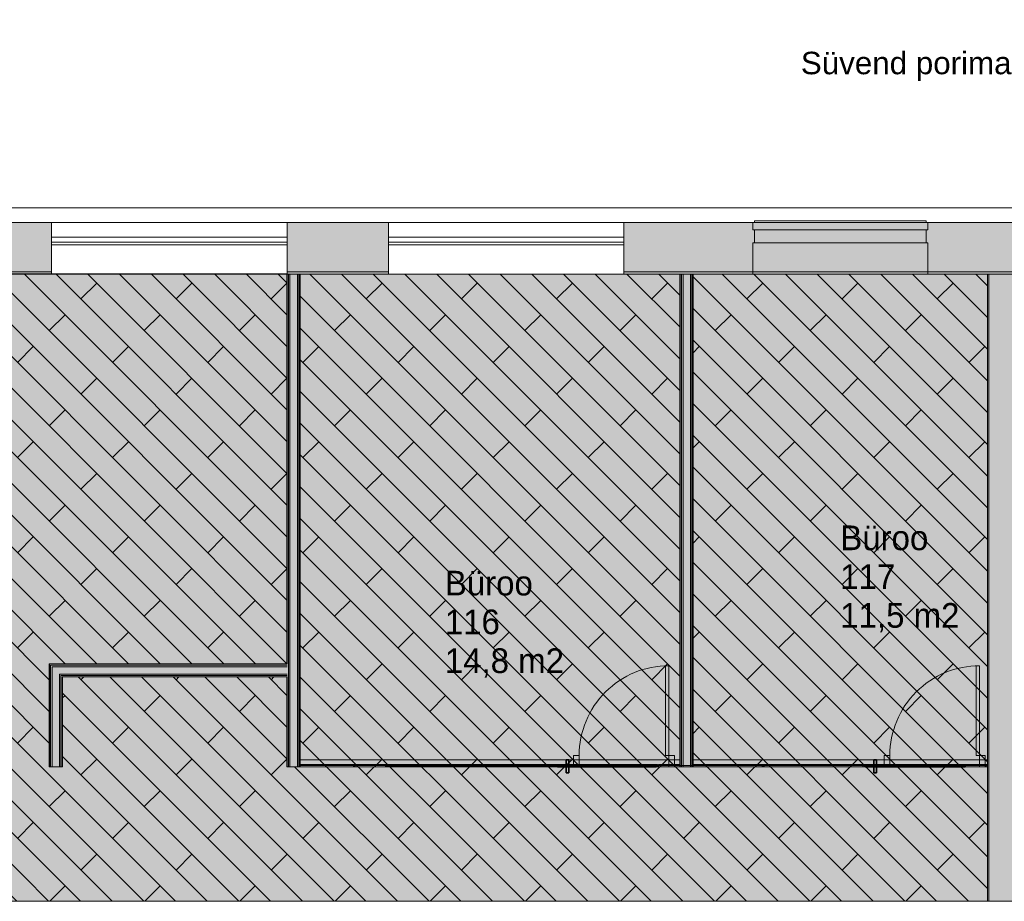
# Model space of a CAD drawing. Header units: millimetres. Extents: x -440702 to -371925, y -30725 to 14204.
# Tile 245 of 256: x -416913 to -408131, y -12327 to -4469. Entities that reach past the tile are written whole.
import ezdxf
from ezdxf.enums import TextEntityAlignment as Align

# ---------------------------------------------------------------- set-up
doc = ezdxf.new("R2010")
doc.units = ezdxf.units.MM
doc.header["$MEASUREMENT"] = 0
doc.linetypes.add('Dashed', pattern=[564.444447, 282.222223, -282.222223])
for name, color, linetype in [('A-AREA.IFC Model', 7, 'Continuous'), ('New_A-FLOR.IFC Model', 7, 'Continuous'), ('New_A-GLAZ.IFC Model', 7, 'Continuous'), ('New_A-WALL.IFC Model', 7, 'Continuous'), ('New_I-WALL.IFC Model', 7, 'Continuous'), ('SA viimistlus_põrand', 7, 'Continuous')]:
    doc.layers.add(name, color=color, linetype=linetype)
for name, color, linetype, lineweight in [('ARCHICAD Zone Stamps_Pen_No__1', 7, 'Continuous', 13), ('New_A-03-PEENJOON_Pen_No__1', 7, 'Continuous', 13), ('New_A-03-PEENJOON_Pen_No__7', 7, 'Continuous', 15), ('New_A-DOOR.IFC Model_Pen_No__22', 255, 'Continuous', 35), ('New_A-GLAZ-CURT.IFC Model_Pen_No__1', 7, 'Continuous', 13), ('New_A-GLAZ.IFC Model_Pen_No__1', 7, 'Continuous', 13), ('New_A-WALL.IFC Model_Pen_No__1', 7, 'Continuous', 13), ('New_ARCHICAD Windows_Pen_No__1', 7, 'Continuous', 13), ('New_I-WALL.IFC Model_Pen_No__1', 7, 'Continuous', 13), ('SA viimistlus_põrand_Pen_No__1', 7, 'Continuous', 13), ('SA viimistlus_põrand_Pen_No__42', 8, 'Continuous', 25)]:
    doc.layers.add(name, color=color, linetype=linetype, lineweight=lineweight)
for name, color, linetype, lineweight, true_color in [('New_A-FLOR.IFC Model_Pen_No__89', 7, 'Continuous', 20, 0x71cebe), ('New_A-WALL.IFC Model_Pen_No__160', 7, 'Continuous', 0, 0xe8e8e8), ('New_I-WALL.IFC Model_Pen_No__160', 7, 'Continuous', 0, 0xe8e8e8), ('SA viimistlus_põrand_Pen_No__66', 7, 'Continuous', 20, 0x5555ff)]:
    doc.layers.add(name, color=color, linetype=linetype, lineweight=lineweight, true_color=true_color)
doc.styles.add('GENERATED_STYLE_1', font='txt')
doc.styles.add('GENERATED_STYLE_2', font='txt')
doc.dimstyles.new('GENERATED_STYLE__1', dxfattribs={"dimtxt": 0.18, "dimasz": 109.44, "dimexe": 0.18, "dimexo": 0.0625, "dimgap": 0.09, "dimtad": 0, "dimtih": 1, "dimtoh": 1, "dimdec": 4, "dimzin": 0, "dimdsep": 46, "dimcen": 0.09, "dimadec": 0, "dimazin": 0, "dimtfac": 1, "dimtdec": 4, "dimtmove": 0, "dimatfit": 3, "dimldrblk": 'ARROWHEAD_11', "dimfxl": 1, "dimtolj": 1, "dimtzin": 0, "dimarcsym": 0})

# ---------------------------------------------------------------- blocks, each defined once
blk = doc.blocks.new('Slab_2_1', base_point=(-432166.9, -6737.5))
at = {"layer": 'New_A-FLOR.IFC Model_Pen_No__89', "color": 123, "linetype": 'Continuous', "lineweight": 20, "true_color": 0x71cebe, "flags": 128}
blk.add_lwpolyline([(-432166.9, -6737.5), (-432166.9, -12327.5), (-405154.3, -12327.5), (-405154.3, -6737.5)], close=True, dxfattribs=at)
blk = doc.blocks.new('Slab_4_1', base_point=(-405155.3, -12327.5))
at = {"layer": 'New_A-FLOR.IFC Model_Pen_No__89', "color": 123, "linetype": 'Dashed', "lineweight": 20, "true_color": 0x71cebe, "flags": 128}
blk.add_lwpolyline([(-405155.3, -12327.5), (-405155.3, -6737.5), (-432166.8, -6737.5), (-432166.4, -10127.5), (-431616.9, -10127.5), (-431616.9, -12327.5)], close=True, dxfattribs=at)
blk = doc.blocks.new('Büroo_115_4_1', base_point=(-418101.1, -9042.6))
at = {"layer": 'A-AREA.IFC Model', "linetype": 'Continuous', "lineweight": 0, "true_color": 0xffe8e8}
blk.add_hatch(color=7, dxfattribs=at).paths.add_polyline_path([(-420544.5, -12327.5), (-418941.7, -12327.5), (-410397.2, -12327.5), (-408281.8, -12327.5), (-408281.8, -11117.5), (-410906.8, -11117.5), (-411022.8, -11117.5), (-414529.5, -11127.5), (-414529.5, -10327.5), (-416529.5, -10327.5), (-416529.5, -11127.5), (-416645.5, -11127.5), (-416645.5, -10211.5), (-414529.5, -10211.5), (-414528.4, -6737.5), (-420544.5, -6737.5), (-420544.5, -8895), (-420544.5, -10211.5), (-418428.5, -10211.5), (-418428.5, -11127.5), (-418544.5, -11127.5), (-418544.5, -10327.5), (-420544.5, -10327.5)])
at = {"layer": 'ARCHICAD Zone Stamps_Pen_No__1', "color": 7, "lineweight": 13, "style": 'GENERATED_STYLE_1'}
for tag, p in [('ROOM_NAME', (-418101.1, -9092.9)), ('ROOM_NUMBER', (-418101.1, -9438.6)), ('AC_TextStyle_1', (-418101.1, -9784.3))]:
    blk.add_attdef(tag, text='', height=220, dxfattribs=at).set_placement(p, align=Align.TOP_LEFT)
blk = doc.blocks.new('Büroo_116_17_1', base_point=(-413121.3, -9331.1))
at = {"layer": 'A-AREA.IFC Model', "linetype": 'Continuous', "lineweight": 0, "true_color": 0xffe8e8}
blk.add_hatch(color=7, dxfattribs=at).paths.add_polyline_path([(-414412.4, -6737.5), (-414412.4, -11117.5), (-411022.8, -11117.5), (-411022.8, -6737.5)])
at = {"layer": 'ARCHICAD Zone Stamps_Pen_No__1', "color": 7, "lineweight": 13, "style": 'GENERATED_STYLE_1'}
for tag, p in [('ROOM_NAME', (-413121.3, -9381.4)), ('ROOM_NUMBER', (-413121.3, -9727.1)), ('ROOM_AREA', (-413121.3, -10072.8))]:
    blk.add_attdef(tag, text='', height=220, dxfattribs=at).set_placement(p, align=Align.TOP_LEFT)
blk = doc.blocks.new('Büroo_117_29_1', base_point=(-409594.3, -8927.5))
at = {"layer": 'A-AREA.IFC Model', "linetype": 'Continuous', "lineweight": 0, "true_color": 0xffe8e8}
blk.add_hatch(color=7, dxfattribs=at).paths.add_polyline_path([(-410906.8, -6737.5), (-410906.8, -11117.5), (-408281.8, -11117.5), (-408281.8, -6737.5)])
at = {"layer": 'ARCHICAD Zone Stamps_Pen_No__1', "color": 7, "lineweight": 13, "style": 'GENERATED_STYLE_1'}
for tag, p in [('ROOM_NAME', (-409594.3, -8977.8)), ('ROOM_NUMBER', (-409594.3, -9323.5)), ('ROOM_AREA', (-409594.3, -9669.2))]:
    blk.add_attdef(tag, text='', height=220, dxfattribs=at).set_placement(p, align=Align.TOP_LEFT)
blk = doc.blocks.new('Slab_29_1', base_point=(-418544.6, -10327.5))
at = {"layer": 'SA viimistlus_põrand_Pen_No__66', "linetype": 'Continuous', "lineweight": 20, "true_color": 0x5555ff}
h = blk.add_hatch(dxfattribs=at)
h.set_pattern_fill('Tile_100x25_0001', color=173, style=0, pattern_type=2)
h.set_pattern_definition([(135, (-414529, -10211.49), (141.4214, 141.4214), []), (225, (-414529, -10211.5), (-848.53, 848.53), [200, -200]), (225, (-415094.7, -9928.6), (-848.53, 848.53), [200, -200])])
h.paths.add_polyline_path([(-418544.6, -10327.5), (-420544.6, -10327.5), (-420544.6, -12327.5), (-408282, -12327.5), (-408282, -6737.5), (-410909.9, -6737.5), (-410909.9, -11127.5), (-411025.9, -11127.5), (-411025.9, -6737.5), (-414413.5, -6737.5), (-414413.5, -11127.5), (-414529.5, -11127.5), (-414529.5, -10327.5), (-416529.5, -10327.5), (-416529.5, -11127.5), (-416645.5, -11127.5), (-416645.5, -10211.5), (-414529, -10211.5), (-414529, -6735), (-420544.6, -6735), (-420544.6, -10211.5), (-418428.6, -10211.5), (-418428.6, -11127.5), (-418544.6, -11127.5)])
at = {"layer": 'SA viimistlus_põrand_Pen_No__1', "color": 7, "linetype": 'Continuous', "lineweight": 13, "flags": 128}
blk.add_lwpolyline([(-418544.6, -10327.5), (-418544.6, -11127.5), (-418428.6, -11127.5), (-418428.6, -10211.5), (-420544.6, -10211.5), (-420544.6, -6735), (-414529, -6735), (-414529, -10211.5), (-416645.5, -10211.5), (-416645.5, -11127.5), (-416529.5, -11127.5), (-416529.5, -10327.5), (-414529.5, -10327.5), (-414529.5, -11127.5), (-414413.5, -11127.5), (-414413.5, -6737.5), (-411025.9, -6737.5), (-411025.9, -11127.5), (-410909.9, -11127.5), (-410909.9, -6737.5), (-408282, -6737.5), (-408282, -12327.5), (-420544.6, -12327.5), (-420544.6, -10327.5)], close=True, dxfattribs=at)
blk = doc.blocks.new('Slab_30_1', base_point=(-416529.5, -12327.5))
at = {"layer": 'SA viimistlus_põrand_Pen_No__42', "linetype": 'Continuous', "lineweight": 25}
h = blk.add_hatch(dxfattribs=at)
h.set_pattern_fill('laudpõrand_150__1__0001', color=8, style=0, pattern_type=2)
h.set_pattern_definition([(270.0007, (-410397.35, -14077.49), (100, 0.0012), [])])
h.paths.add_polyline_path([(-416529.5, -12327.5), (-409839.4, -12327.5), (-409839.4, -12327.5), (-416529.5, -12327.5)])
at = {"layer": 'SA viimistlus_põrand_Pen_No__1', "color": 7, "linetype": 'Continuous', "lineweight": 13, "flags": 128}
blk.add_lwpolyline([(-416529.5, -12327.5), (-416529.5, -12327.5), (-409839.4, -12327.5), (-409839.4, -12327.5)], close=True, dxfattribs=at)
blk = doc.blocks.new('Window (Wall) 6')
at = {"layer": 'New_ARCHICAD Windows_Pen_No__1', "color": 7, "linetype": 'Continuous', "lineweight": 13}
for p, q in [((1050, -260), (-1050, -260)), ((-1050, -260), (-1050, -285)), ((1050, -285), (1050, -260)), ((-1050, -285), (-1050, -330)), ((-1050, -285), (1050, -285)), ((-1050, -330), (1050, -330)), ((1050, -330), (1050, -285))]:
    blk.add_line(p, q, dxfattribs=at)
blk = doc.blocks.new('Window (Wall) 8')
at = {"layer": 'New_ARCHICAD Windows_Pen_No__1', "color": 7, "linetype": 'Continuous', "lineweight": 13}
for p, q in [((1050, -260), (-1050, -260)), ((-1050, -260), (-1050, -285)), ((1050, -285), (1050, -260)), ((-1050, -285), (-1050, -330)), ((-1050, -285), (1050, -285)), ((-1050, -330), (1050, -330)), ((1050, -330), (1050, -285))]:
    blk.add_line(p, q, dxfattribs=at)
blk = doc.blocks.new('Wall_40_1', base_point=(-404954.3, -6507.5))
at = {"layer": 'New_A-WALL.IFC Model_Pen_No__160', "linetype": 'Continuous', "lineweight": 0, "true_color": 0x747474}
for points in [[(-416628.4, -6277.5), (-417557.6, -6277.5), (-417557.6, -6717.5), (-416628.4, -6717.5)], [(-413624.7, -6277.5), (-414528.4, -6277.5), (-414528.4, -6717.5), (-413624.7, -6717.5)], [(-405144.3, -6277.5), (-411524.7, -6277.5), (-411524.7, -6717.5), (-405144.3, -6717.5)], [(-416628.4, -6717.5), (-417557.6, -6717.5), (-417557.6, -6737.5), (-416628.4, -6737.5)], [(-413624.7, -6717.5), (-414528.4, -6717.5), (-414528.4, -6737.5), (-413624.7, -6737.5)], [(-405154.3, -6717.5), (-411524.7, -6717.5), (-411524.7, -6737.5), (-405154.3, -6737.5)]]:
    blk.add_hatch(color=8, dxfattribs=at).paths.add_polyline_path(points)
at = {"layer": 'New_A-WALL.IFC Model_Pen_No__1', "color": 7, "linetype": 'Continuous', "lineweight": 13}
for p, q in [((-416628.4, -6277.5), (-416628.4, -6737.5)), ((-414528.4, -6277.5), (-416628.4, -6277.5)), ((-414528.4, -6277.5), (-414528.4, -6737.5)), ((-413624.7, -6277.5), (-413624.7, -6737.5)), ((-411524.7, -6277.5), (-413624.7, -6277.5)), ((-411524.7, -6277.5), (-411524.7, -6737.5)), ((-416628.4, -6717.5), (-417557.6, -6717.5)), ((-416628.4, -6737.5), (-414528.4, -6737.5)), ((-413624.7, -6717.5), (-414528.4, -6717.5)), ((-413624.7, -6737.5), (-411524.7, -6737.5)), ((-405154.3, -6717.5), (-411524.7, -6717.5))]:
    blk.add_line(p, q, dxfattribs=at)
at = {"layer": 'New_A-WALL.IFC Model_Pen_No__1', "color": 7, "linetype": 'Continuous', "lineweight": 13, "flags": 128}
for points in [[(-416628.4, -6277.5), (-417557.6, -6277.5)], [(-413624.7, -6277.5), (-414528.4, -6277.5)], [(-405524.3, -6277.5), (-411524.7, -6277.5)], [(-417557.6, -6737.5), (-416628.4, -6737.5)], [(-414528.4, -6737.5), (-413624.7, -6737.5)], [(-411524.7, -6737.5), (-408280.8, -6737.5)]]:
    blk.add_lwpolyline(points, dxfattribs=at)
at = {"layer": 'New_ARCHICAD Windows_Pen_No__1', "color": 7, "linetype": 'Continuous', "lineweight": 13, "zscale": 1000, "rotation": 180}
for name, p in [('Window (Wall) 6', (-415578.4, -6737.5)), ('Window (Wall) 8', (-412574.7, -6737.5))]:
    blk.add_blockref(name, p, dxfattribs=at)
blk = doc.blocks.new('Wall_49_1', base_point=(-408130.8, -12602.5))
at = {"layer": 'New_I-WALL.IFC Model_Pen_No__160', "linetype": 'Continuous', "lineweight": 0, "true_color": 0x747474}
for points in [[(-408270.8, -12327.5), (-408270.8, -6737.5), (-408280.8, -6737.5), (-408280.8, -12327.5)], [(-407990.8, -12327.5), (-407990.8, -6737.5), (-408270.8, -6737.5), (-408270.8, -12327.5)], [(-407980.8, -12327.5), (-407980.8, -6737.5), (-407990.8, -6737.5), (-407990.8, -12327.5)]]:
    blk.add_hatch(color=8, dxfattribs=at).paths.add_polyline_path(points)
at = {"layer": 'New_I-WALL.IFC Model_Pen_No__1', "color": 7, "linetype": 'Continuous', "lineweight": 13}
for p, q in [((-408270.8, -12327.5), (-408270.8, -6737.5)), ((-407990.8, -12327.5), (-407990.8, -6737.5))]:
    blk.add_line(p, q, dxfattribs=at)
at = {"layer": 'New_I-WALL.IFC Model_Pen_No__1', "color": 7, "linetype": 'Continuous', "lineweight": 13, "flags": 128}
for points in [[(-408280.8, -6737.5), (-408280.8, -12327.5)], [(-407980.8, -9458.4), (-407980.8, -6737.5)], [(-407980.8, -12327.5), (-407980.8, -9574.4)]]:
    blk.add_lwpolyline(points, dxfattribs=at)
blk = doc.blocks.new('Wall_79_1', base_point=(-414469.4, -11130.3))
at = {"layer": 'New_I-WALL.IFC Model_Pen_No__160', "linetype": 'Continuous', "lineweight": 0, "true_color": 0x747474}
for points in [[(-414514.9, -11130.3), (-414514.9, -6737.5), (-414527.4, -6737.5), (-414527.4, -11130.3)], [(-414502.4, -11130.3), (-414502.4, -6737.5), (-414514.9, -6737.5), (-414514.9, -11130.3)], [(-414436.4, -11130.3), (-414436.4, -6737.5), (-414502.4, -6737.5), (-414502.4, -11130.3)], [(-414423.9, -11130.3), (-414423.9, -6737.5), (-414436.4, -6737.5), (-414436.4, -11130.3)], [(-414411.4, -11130.3), (-414411.4, -6737.5), (-414423.9, -6737.5), (-414423.9, -11130.3)]]:
    blk.add_hatch(color=8, dxfattribs=at).paths.add_polyline_path(points)
at = {"layer": 'New_I-WALL.IFC Model_Pen_No__1', "color": 7, "linetype": 'Continuous', "lineweight": 13}
for p, q in [((-414514.9, -11130.3), (-414514.9, -6737.5)), ((-414502.4, -11130.3), (-414502.4, -6737.5)), ((-414436.4, -11130.3), (-414436.4, -6737.5)), ((-414423.9, -11130.3), (-414423.9, -6737.5))]:
    blk.add_line(p, q, dxfattribs=at)
at = {"layer": 'New_I-WALL.IFC Model_Pen_No__1', "color": 7, "linetype": 'Continuous', "lineweight": 13, "flags": 128}
for points in [[(-414411.4, -6737.5), (-414527.4, -6737.5)], [(-414527.4, -6737.5), (-414527.4, -10211.5)], [(-414411.4, -11130.3), (-414411.4, -6737.5)], [(-414527.4, -10327.5), (-414527.4, -11130.3)], [(-414527.4, -11130.3), (-414411.4, -11130.3)]]:
    blk.add_lwpolyline(points, dxfattribs=at)
blk = doc.blocks.new('Wall_86_1', base_point=(-410963.8, -11127.5))
at = {"layer": 'New_I-WALL.IFC Model_Pen_No__160', "linetype": 'Continuous', "lineweight": 0, "true_color": 0x747474}
for points in [[(-411009.3, -11127.5), (-411009.3, -6737.5), (-411021.8, -6737.5), (-411021.8, -11127.5)], [(-410996.8, -11127.5), (-410996.8, -6737.5), (-411009.3, -6737.5), (-411009.3, -11127.5)], [(-410930.8, -11127.5), (-410930.8, -6737.5), (-410996.8, -6737.5), (-410996.8, -11127.5)], [(-410918.3, -11127.5), (-410918.3, -6737.5), (-410930.8, -6737.5), (-410930.8, -11127.5)], [(-410905.8, -11127.5), (-410905.8, -6737.5), (-410918.3, -6737.5), (-410918.3, -11127.5)]]:
    blk.add_hatch(color=8, dxfattribs=at).paths.add_polyline_path(points)
at = {"layer": 'New_I-WALL.IFC Model_Pen_No__1', "color": 7, "linetype": 'Continuous', "lineweight": 13}
for p, q in [((-411009.3, -11127.5), (-411009.3, -6737.5)), ((-410996.8, -11127.5), (-410996.8, -6737.5)), ((-410930.8, -11127.5), (-410930.8, -6737.5)), ((-410918.3, -11127.5), (-410918.3, -6737.5))]:
    blk.add_line(p, q, dxfattribs=at)
at = {"layer": 'New_I-WALL.IFC Model_Pen_No__1', "color": 7, "linetype": 'Continuous', "lineweight": 13, "flags": 128}
for points in [[(-410905.8, -6737.5), (-411021.8, -6737.5)], [(-411021.8, -6737.5), (-411021.8, -11127.5)], [(-410905.8, -11127.5), (-410905.8, -6737.5)], [(-411021.8, -11127.5), (-410905.8, -11127.5)]]:
    blk.add_lwpolyline(points, dxfattribs=at)
blk = doc.blocks.new('Wall_98_1', base_point=(-416591.4, -11129.5))
at = {"layer": 'New_I-WALL.IFC Model_Pen_No__160', "linetype": 'Continuous', "lineweight": 0, "true_color": 0x747474}
for points in [[(-416636.9, -11129.5), (-416636.9, -10224), (-416649.4, -10211.5), (-416649.4, -11129.5)], [(-416624.4, -11129.5), (-416624.4, -10236.5), (-416636.9, -10224), (-416636.9, -11129.5)], [(-416558.4, -11129.5), (-416558.4, -10302.5), (-416624.4, -10236.5), (-416624.4, -11129.5)], [(-416545.9, -11129.5), (-416545.9, -10315), (-416558.4, -10302.5), (-416558.4, -11129.5)], [(-416533.4, -11129.5), (-416533.4, -10327.5), (-416545.9, -10315), (-416545.9, -11129.5)]]:
    blk.add_hatch(color=8, dxfattribs=at).paths.add_polyline_path(points)
at = {"layer": 'New_I-WALL.IFC Model_Pen_No__1', "color": 7, "linetype": 'Continuous', "lineweight": 13}
for p, q in [((-416636.9, -11129.5), (-416636.9, -10224)), ((-416624.4, -11129.5), (-416624.4, -10236.5)), ((-416558.4, -11129.5), (-416558.4, -10302.5)), ((-416545.9, -11129.5), (-416545.9, -10315))]:
    blk.add_line(p, q, dxfattribs=at)
at = {"layer": 'New_I-WALL.IFC Model_Pen_No__1', "color": 7, "linetype": 'Continuous', "lineweight": 13, "flags": 128}
for points in [[(-416649.4, -10211.5), (-416649.4, -11129.5)], [(-416533.4, -11129.5), (-416533.4, -10327.5)], [(-416649.4, -11129.5), (-416533.4, -11129.5)]]:
    blk.add_lwpolyline(points, dxfattribs=at)
blk = doc.blocks.new('Wall_99_1', base_point=(-414469.4, -10269.5))
at = {"layer": 'New_I-WALL.IFC Model_Pen_No__160', "linetype": 'Continuous', "lineweight": 0, "true_color": 0x747474}
for points in [[(-414527.4, -10211.5), (-416649.4, -10211.5), (-416636.9, -10224), (-414527.4, -10224)], [(-414527.4, -10224), (-416636.9, -10224), (-416624.4, -10236.5), (-414527.4, -10236.5)], [(-414527.4, -10236.5), (-416624.4, -10236.5), (-416558.4, -10302.5), (-414527.4, -10302.5)], [(-414527.4, -10302.5), (-416558.4, -10302.5), (-416545.9, -10315), (-414527.4, -10315)], [(-414527.4, -10315), (-416545.9, -10315), (-416533.4, -10327.5), (-414527.4, -10327.5)]]:
    blk.add_hatch(color=8, dxfattribs=at).paths.add_polyline_path(points)
at = {"layer": 'New_I-WALL.IFC Model_Pen_No__1', "color": 7, "linetype": 'Continuous', "lineweight": 13}
for p, q in [((-414527.4, -10224), (-416636.9, -10224)), ((-414527.4, -10236.5), (-416624.4, -10236.5)), ((-414527.4, -10302.5), (-416558.4, -10302.5)), ((-414527.4, -10315), (-416545.9, -10315))]:
    blk.add_line(p, q, dxfattribs=at)
at = {"layer": 'New_I-WALL.IFC Model_Pen_No__1', "color": 7, "linetype": 'Continuous', "lineweight": 13, "flags": 128}
for points in [[(-414527.4, -10211.5), (-416649.4, -10211.5)], [(-416533.4, -10327.5), (-414527.4, -10327.5)]]:
    blk.add_lwpolyline(points, dxfattribs=at)
blk = doc.blocks.new('Wall 1')
at = {"layer": 'New_A-WALL.IFC Model_Pen_No__1', "color": 7, "linetype": 'Continuous', "lineweight": 13}
for p, q in [((31731.9, 12870.1), (16890.2, 12870.1)), ((16890.2, 12740.1), (31731.9, 12740.1))]:
    blk.add_line(p, q, dxfattribs=at)
blk = doc.blocks.new('Model Element 13')
at = {"layer": 'New_A-GLAZ.IFC Model_Pen_No__1', "color": 7, "linetype": 'Continuous', "lineweight": 13}
for p, q in [((15, 960), (15, 976)), ((15, 976), (1545, 976)), ((1545, 976), (1545, 960)), ((0, 895), (0, 960)), ((0, 960), (1560, 960)), ((0, 895), (1560, 895)), ((15, 780), (15, 895)), ((1545, 780), (1545, 895)), ((1560, 960), (1560, 895)), ((1560, 780), (0, 780)), ((0, 780), (0, 500)), ((1560, 780), (1560, 500)), ((0, 500), (1560, 500))]:
    blk.add_line(p, q, dxfattribs=at)
blk = doc.blocks.new('IFC Extruded_15')
at = {"layer": 'New_A-GLAZ-CURT.IFC Model_Pen_No__1', "color": 7, "linetype": 'Continuous', "lineweight": 13}
for p, q in [((238.3, 10), (-238.3, 10)), ((-238.3, 10), (-238.3, -10)), ((238.3, -10), (238.3, 10)), ((-238.3, -10), (238.3, -10))]:
    blk.add_line(p, q, dxfattribs=at)
blk = doc.blocks.new('IFC Extruded_16')
at = {"layer": 'New_A-GLAZ-CURT.IFC Model_Pen_No__1', "color": 7, "linetype": 'Continuous', "lineweight": 13}
for p, q in [((201.7, 10), (-201.7, 10)), ((-201.7, 10), (-201.7, -10)), ((201.7, -10), (201.7, 10)), ((-201.7, -10), (201.7, -10))]:
    blk.add_line(p, q, dxfattribs=at)
blk = doc.blocks.new('IFC Extruded_17')
at = {"layer": 'New_A-GLAZ-CURT.IFC Model_Pen_No__1', "color": 7, "linetype": 'Continuous', "lineweight": 13}
for p, q in [((238.3, 10), (-238.3, 10)), ((-238.3, 10), (-238.3, -10)), ((238.3, -10), (238.3, 10)), ((-238.3, -10), (238.3, -10))]:
    blk.add_line(p, q, dxfattribs=at)
blk = doc.blocks.new('IFC Extruded_18')
at = {"layer": 'New_A-GLAZ-CURT.IFC Model_Pen_No__1', "color": 7, "linetype": 'Continuous', "lineweight": 13}
for p, q in [((440, 10), (-440, 10)), ((-440, 10), (-440, -10)), ((440, -10), (440, 10)), ((-440, -10), (440, -10))]:
    blk.add_line(p, q, dxfattribs=at)
blk = doc.blocks.new('Model Element 17')
at = {"layer": 'New_A-DOOR.IFC Model_Pen_No__22', "color": 255, "linetype": 'Continuous', "lineweight": 35}
for p, q in [((-440, 0), (-440, -12.7)), ((440, 0), (-440, 0)), ((-338.4, 50.8), (-363.8, 50.8)), ((-363.8, 50.8), (-363.8, 0)), ((-338.4, 0), (-338.4, 50.8)), ((440, -12.7), (440, 0)), ((-440, -12.7), (440, -12.7)), ((-363.8, -12.7), (-363.8, -63.5)), ((-363.8, -63.5), (-338.4, -63.5)), ((-338.4, -63.5), (-338.4, -12.7))]:
    blk.add_line(p, q, dxfattribs=at)
blk = doc.blocks.new('IFC Extruded_19')
at = {"layer": 'New_A-GLAZ-CURT.IFC Model_Pen_No__1', "color": 7, "linetype": 'Continuous', "lineweight": 13}
for p, q in [((95, 10), (-95, 10)), ((-95, 10), (-95, -10)), ((95, -10), (95, 10)), ((-95, -10), (95, -10))]:
    blk.add_line(p, q, dxfattribs=at)
blk = doc.blocks.new('IFC Extruded_20')
at = {"layer": 'New_A-GLAZ-CURT.IFC Model_Pen_No__1', "color": 7, "linetype": 'Continuous', "lineweight": 13}
for p, q in [((1.9, 10), (-1.9, 10)), ((-1.9, 10), (-1.9, -10)), ((1.9, -10), (1.9, 10)), ((-1.9, -10), (1.9, -10))]:
    blk.add_line(p, q, dxfattribs=at)
blk = doc.blocks.new('IFC Extruded_21')
at = {"layer": 'New_A-GLAZ-CURT.IFC Model_Pen_No__1', "color": 7, "linetype": 'Continuous', "lineweight": 13}
for p, q in [((243.3, 10), (-243.3, 10)), ((-243.3, 10), (-243.3, -10)), ((243.3, -10), (243.3, 10)), ((-243.3, -10), (243.3, -10))]:
    blk.add_line(p, q, dxfattribs=at)
blk = doc.blocks.new('IFC Extruded_22')
at = {"layer": 'New_A-GLAZ-CURT.IFC Model_Pen_No__1', "color": 7, "linetype": 'Continuous', "lineweight": 13}
for p, q in [((206.7, 10), (-206.7, 10)), ((-206.7, 10), (-206.7, -10)), ((206.7, -10), (206.7, 10)), ((-206.7, -10), (206.7, -10))]:
    blk.add_line(p, q, dxfattribs=at)
blk = doc.blocks.new('IFC Extruded_23')
at = {"layer": 'New_A-GLAZ-CURT.IFC Model_Pen_No__1', "color": 7, "linetype": 'Continuous', "lineweight": 13}
for p, q in [((450, 10), (-450, 10)), ((-450, 10), (-450, -10)), ((450, -10), (450, 10)), ((-450, -10), (450, -10))]:
    blk.add_line(p, q, dxfattribs=at)
blk = doc.blocks.new('ARROWHEAD_11')
at = {"color": 0, "linetype": 'Continuous', "lineweight": 0}
blk.add_line((0, 0), (-1, 0), dxfattribs=at)
at = {"color": 0, "linetype": 'Continuous', "lineweight": 0, "const_width": 0.25, "flags": 128}
blk.add_lwpolyline([(-0.125, 0, 1), (0.125, 0, 1)], format="xyb", close=True, dxfattribs=at)
blk = doc.blocks.new('IFC Extruded_28')
at = {"layer": 'New_A-GLAZ-CURT.IFC Model_Pen_No__1', "color": 7, "linetype": 'Continuous', "lineweight": 13}
for p, q in [((307, 10), (-307, 10)), ((-307, 10), (-307, -10)), ((307, -10), (307, 10)), ((-307, -10), (307, -10))]:
    blk.add_line(p, q, dxfattribs=at)
blk = doc.blocks.new('Model Element 16')
at = {"layer": 'New_A-DOOR.IFC Model_Pen_No__22', "color": 255, "linetype": 'Continuous', "lineweight": 35}
for p, q in [((-445, 0), (-445, -12.7)), ((445, 0), (-445, 0)), ((-343.4, 50.8), (-368.8, 50.8)), ((-368.8, 50.8), (-368.8, 0)), ((-343.4, 0), (-343.4, 50.8)), ((445, -12.7), (445, 0)), ((-445, -12.7), (445, -12.7)), ((-368.8, -12.7), (-368.8, -63.5)), ((-368.8, -63.5), (-343.4, -63.5)), ((-343.4, -63.5), (-343.4, -12.7))]:
    blk.add_line(p, q, dxfattribs=at)
blk = doc.blocks.new('IFC Extruded_29')
at = {"layer": 'New_A-GLAZ-CURT.IFC Model_Pen_No__1', "color": 7, "linetype": 'Continuous', "lineweight": 13}
for p, q in [((312, 10), (-312, 10)), ((-312, 10), (-312, -10)), ((312, -10), (312, 10)), ((-312, -10), (312, -10))]:
    blk.add_line(p, q, dxfattribs=at)
blk = doc.blocks.new('IFC Extruded_30')
at = {"layer": 'New_A-GLAZ-CURT.IFC Model_Pen_No__1', "color": 7, "linetype": 'Continuous', "lineweight": 13}
for p, q in [((100, 10), (-100, 10)), ((-100, 10), (-100, -10)), ((100, -10), (100, 10)), ((-100, -10), (100, -10))]:
    blk.add_line(p, q, dxfattribs=at)
blk = doc.blocks.new('IFC Extruded_31')
at = {"layer": 'New_A-GLAZ-CURT.IFC Model_Pen_No__1', "color": 7, "linetype": 'Continuous', "lineweight": 13}
for p, q in [((445, 10), (-445, 10)), ((-445, 10), (-445, -10)), ((445, -10), (445, 10)), ((-445, -10), (445, -10))]:
    blk.add_line(p, q, dxfattribs=at)

msp = doc.modelspace()

# ---------------------------------------------------------------- linework, layer by layer
at = {"layer": 'A-AREA.IFC Model', "color": 7, "linetype": 'Continuous', "lineweight": 0, "true_color": 0xffe8e8, "flags": 128}
for points in [[(-420544.5, -12327.5), (-418941.7, -12327.5), (-410397.2, -12327.5), (-408281.8, -12327.5), (-408281.8, -11117.5), (-410906.8, -11117.5), (-411022.8, -11117.5), (-414529.5, -11127.5), (-414529.5, -10327.5), (-416529.5, -10327.5), (-416529.5, -11127.5), (-416645.5, -11127.5), (-416645.5, -10211.5), (-414529.5, -10211.5), (-414528.4, -6737.5), (-420544.5, -6737.5), (-420544.5, -8895), (-420544.5, -10211.5), (-418428.5, -10211.5), (-418428.5, -11127.5), (-418544.5, -11127.5), (-418544.5, -10327.5), (-420544.5, -10327.5)], [(-414412.4, -6737.5), (-414412.4, -11117.5), (-411022.8, -11117.5), (-411022.8, -6737.5)], [(-410906.8, -6737.5), (-410906.8, -11117.5), (-408281.8, -11117.5), (-408281.8, -6737.5)]]:
    msp.add_lwpolyline(points, close=True, dxfattribs=at)
at = {"layer": 'New_A-03-PEENJOON_Pen_No__1', "color": 7, "linetype": 'Continuous', "lineweight": 13}
for points in [[(-411122.7, -11027.5), (-411152.7, -11027.5), (-411152.7, -10227.5), (-411122.7, -10227.5)], [(-408351.9, -11027.5), (-408381.9, -11027.5), (-408381.9, -10227.5), (-408351.9, -10227.5)], [(-411922.7, -11127.5), (-411972.7, -11127.5), (-411972.7, -11027.5), (-411922.7, -11027.5)], [(-411072.7, -11127.5), (-411122.7, -11127.5), (-411122.7, -11027.5), (-411072.7, -11027.5)], [(-409151.9, -11127.5), (-409201.9, -11127.5), (-409201.9, -11027.5), (-409151.9, -11027.5)], [(-408301.9, -11127.5), (-408351.9, -11127.5), (-408351.9, -11027.5), (-408301.9, -11027.5)]]:
    msp.add_lwpolyline(points, close=True, dxfattribs=at)
for centre in [(-411122.7, -11027.5), (-408351.9, -11027.5)]:
    msp.add_arc(centre, 800, 89.99834, 179.99834, dxfattribs=at)
at = {"layer": 'New_A-03-PEENJOON_Pen_No__7', "color": 7, "linetype": 'Continuous', "lineweight": 15}
for points in [[(-411122.7, -11027.5), (-411152.7, -11027.5), (-411152.7, -10227.5), (-411122.7, -10227.5)], [(-408351.9, -11027.5), (-408381.9, -11027.5), (-408381.9, -10227.5), (-408351.9, -10227.5)], [(-411922.7, -11127.5), (-411972.7, -11127.5), (-411972.7, -11027.5), (-411922.7, -11027.5)], [(-411072.7, -11127.5), (-411122.7, -11127.5), (-411122.7, -11027.5), (-411072.7, -11027.5)], [(-409151.9, -11127.5), (-409201.9, -11127.5), (-409201.9, -11027.5), (-409151.9, -11027.5)], [(-408301.9, -11127.5), (-408351.9, -11127.5), (-408351.9, -11027.5), (-408301.9, -11027.5)]]:
    msp.add_lwpolyline(points, close=True, dxfattribs=at)
for points in [[(-414412.4, -11067.5), (-411024.7, -11067.5)], [(-414412.4, -11127.5), (-411024.7, -11127.5)], [(-410908.7, -11067.5), (-408280.8, -11067.5)], [(-410908.7, -11127.5), (-408280.8, -11127.5)]]:
    msp.add_lwpolyline(points, dxfattribs=at)
for centre in [(-411122.7, -11027.5), (-408351.9, -11027.5)]:
    msp.add_arc(centre, 800, 89.99834, 179.99834, dxfattribs=at)

# ---------------------------------------------------------------- block references
at = {"layer": 'A-AREA.IFC Model', "color": 7, "linetype": 'Continuous', "lineweight": 13}
msp.add_blockref('Büroo_115_4_1', (-418101.1, -9042.6), dxfattribs=at)
for name, p, values in [('Büroo_116_17_1', (-413121.3, -9331.1), {'ROOM_NAME': 'Büroo', 'ROOM_NUMBER': '116', 'ROOM_AREA': '14,8 m2'}), ('Büroo_117_29_1', (-409594.3, -8927.5), {'ROOM_NAME': 'Büroo', 'ROOM_NUMBER': '117', 'ROOM_AREA': '11,5 m2'})]:
    msp.add_blockref(name, p, dxfattribs=at).add_auto_attribs(values)
at = {"layer": 'New_A-DOOR.IFC Model_Pen_No__22', "color": 255, "linetype": 'Continuous', "lineweight": 35, "zscale": 1000}
for name, p in [('Model Element 17', (-411675.7, -11117.5)), ('Model Element 16', (-408926.8, -11117.5))]:
    msp.add_blockref(name, p, dxfattribs=at)
at = {"layer": 'New_A-FLOR.IFC Model', "color": 123, "linetype": 'Continuous', "lineweight": 20, "true_color": 0x71cebe}
for name, p in [('Slab_2_1', (-432166.9, -6737.5)), ('Slab_4_1', (-405155.3, -12327.5))]:
    msp.add_blockref(name, p, dxfattribs=at)
at = {"layer": 'New_A-GLAZ-CURT.IFC Model_Pen_No__1', "color": 7, "linetype": 'Continuous', "lineweight": 13, "zscale": 1000}
for name, p in [('IFC Extruded_15', (-414174.1, -11117.5)), ('IFC Extruded_21', (-414169.1, -11117.5)), ('IFC Extruded_15', (-414174.1, -11117.5)), ('IFC Extruded_22', (-413719.1, -11117.5)), ('IFC Extruded_16', (-413714.1, -11117.5)), ('IFC Extruded_16', (-413714.1, -11117.5)), ('IFC Extruded_17', (-413274.1, -11117.5)), ('IFC Extruded_21', (-413269.1, -11117.5)), ('IFC Extruded_15', (-413274.1, -11117.5)), ('IFC Extruded_23', (-412575.7, -11117.5)), ('IFC Extruded_18', (-412575.7, -11117.5)), ('IFC Extruded_18', (-412575.7, -11117.5)), ('IFC Extruded_23', (-411675.7, -11117.5)), ('IFC Extruded_18', (-411675.7, -11117.5)), ('IFC Extruded_19', (-411120.7, -11117.5)), ('IFC Extruded_19', (-411120.7, -11117.5)), ('IFC Extruded_20', (-411023.8, -11117.5)), ('IFC Extruded_20', (-411023.8, -11117.5)), ('IFC Extruded_28', (-410598.8, -11117.5)), ('IFC Extruded_29', (-410593.8, -11117.5)), ('IFC Extruded_28', (-410598.8, -11117.5)), ('IFC Extruded_23', (-409831.8, -11117.5)), ('IFC Extruded_18', (-409831.8, -11117.5)), ('IFC Extruded_18', (-409831.8, -11117.5)), ('IFC Extruded_23', (-408931.8, -11117.5)), ('IFC Extruded_31', (-408926.8, -11117.5)), ('IFC Extruded_19', (-408386.8, -11117.5)), ('IFC Extruded_30', (-408381.8, -11117.5)), ('IFC Extruded_19', (-408386.8, -11117.5))]:
    msp.add_blockref(name, p, dxfattribs=at)
at = {"layer": 'New_A-GLAZ.IFC Model', "color": 104, "linetype": 'Continuous', "lineweight": 20, "true_color": 0x029e21, "zscale": 1000}
msp.add_blockref('Model Element 13', (-410374.1, -7237.5), dxfattribs=at)
at = {"layer": 'New_A-WALL.IFC Model', "color": 7, "lineweight": 35}
msp.add_blockref('Wall_40_1', (-404954.3, -6507.5), dxfattribs=at)
at = {"layer": 'New_A-WALL.IFC Model_Pen_No__1', "color": 7, "linetype": 'Continuous', "lineweight": 13, "zscale": 1000}
msp.add_blockref('Wall 1', (-437257.3, -19017.6), dxfattribs=at)
at = {"layer": 'New_I-WALL.IFC Model', "color": 7, "lineweight": 35}
for name, p in [('Wall_79_1', (-414469.4, -11130.3)), ('Wall_86_1', (-410963.8, -11127.5)), ('Wall_49_1', (-408130.8, -12602.5)), ('Wall_98_1', (-416591.4, -11129.5)), ('Wall_99_1', (-414469.4, -10269.5))]:
    msp.add_blockref(name, p, dxfattribs=at)
at = {"layer": 'SA viimistlus_põrand', "color": 7, "linetype": 'Continuous', "lineweight": 13}
for name, p in [('Slab_29_1', (-418544.6, -10327.5)), ('Slab_30_1', (-416529.5, -12327.5))]:
    msp.add_blockref(name, p, dxfattribs=at)

# ---------------------------------------------------------------- texts
at = {"layer": 'SA viimistlus_põrand_Pen_No__1', "color": 7, "linetype": 'Continuous', "lineweight": 13, "insert": (-407709.8, -4885.6), "char_height": 200, "attachment_point": 6, "style": 'GENERATED_STYLE_2'}
msp.add_mtext('\\A1;{\\pqr;\\fArial Baltic|b0|i0|c186|p34;Süvend porimatile}', dxfattribs=at)

# ---------------------------------------------------------------- leaders
at = {"layer": 'SA viimistlus_põrand_Pen_No__1', "color": 7, "linetype": 'Continuous', "lineweight": 13, "annotation_type": 0, "has_hookline": 1, "hookline_direction": 1, "text_width": 2209.8}
msp.add_leader([(-404910.4, -4496.8), (-406629.8, -4885.6), (-407709.7, -4885.6)], dimstyle='GENERATED_STYLE__1', dxfattribs=at)

doc.saveas('drawing.dxf')
